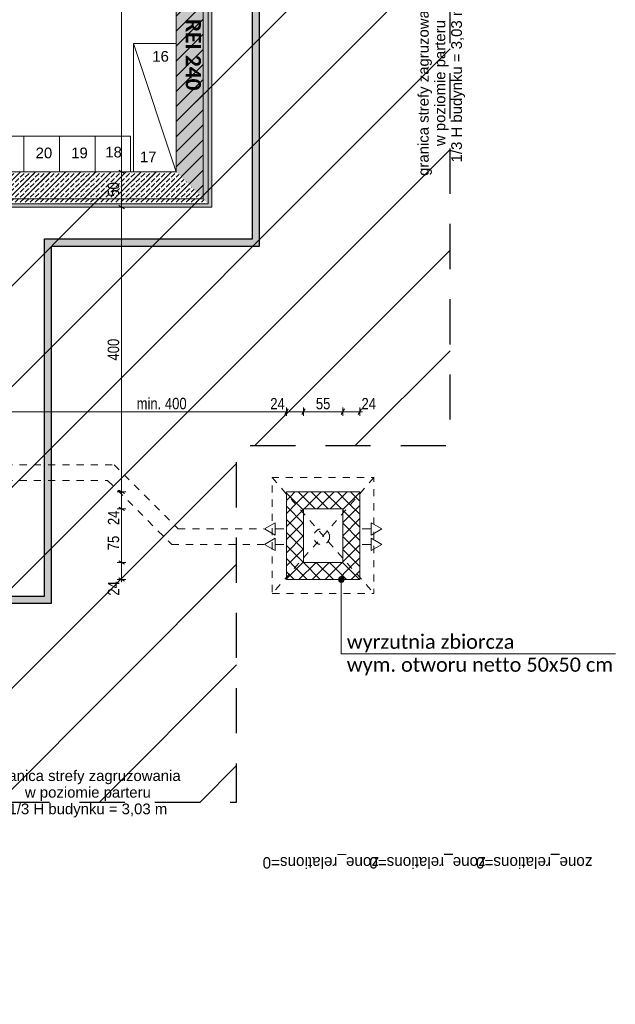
# Model space of a CAD drawing. Header units: centimetres. Extents: x 18292 to 3593338517, y 11794 to 62103.
# Tile 99 of 147: x 1796685501 to 1796686338, y 53475 to 54859. Entities that reach past the tile are written whole.
import ezdxf
from ezdxf.enums import TextEntityAlignment as Align

# ---------------------------------------------------------------- set-up
doc = ezdxf.new("R2010")
doc.units = ezdxf.units.CM
doc.header["$MEASUREMENT"] = 0
doc.linetypes.add('Dashed-002', pattern=[20, 10, -10])
doc.linetypes.add('Long Dashed', pattern=[105.83333, 63.499999, -42.333331])
for name, color, linetype in [('410-Fundamenty', 7, 'Continuous'), ('499-Wymiary i opisy', 7, 'Continuous'), ('__PROJEKTOWANE', 7, 'Continuous'), ('__PROJEKTOWANE_CZERPNIE', 7, 'Continuous'), ('__PROJEKTOWANE_WYPOSAŻENIE', 7, 'Continuous'), ('MF_KRESKOWANIE', 7, 'Continuous'), ('MF_SCIANY_KONSTR', 7, 'Continuous')]:
    doc.layers.add(name, color=color, linetype=linetype)
doc.styles.add('GENERATED_STYLE_1', font='txt')
doc.styles.add('GENERATED_STYLE_2', font='txt')
doc.styles.add('GENERATED_STYLE_4', font='txt')
doc.styles.add('GENERATED_STYLE_7', font='txt')
doc.styles.add('GENERATED_STYLE_8', font='txt')
doc.dimstyles.new('GENERATED_STYLE__1', dxfattribs={"dimtxt": 16, "dimasz": 6.08, "dimexe": 0.18, "dimexo": 0.0625, "dimgap": 0.09, "dimtad": 1, "dimtih": 1, "dimtoh": 1, "dimdec": 0, "dimzin": 0, "dimdsep": 46, "dimtxsty": 'GENERATED_STYLE_4', "dimblk": 'ARROWHEAD_2', "dimblk1": 'ARROWHEAD_2', "dimblk2": 'ARROWHEAD_2', "dimcen": 0.09, "dimse1": 1, "dimse2": 1, "dimclrd": 7, "dimclre": 7, "dimclrt": 7, "dimadec": 0, "dimazin": 0, "dimtfac": 1, "dimtdec": 4, "dimtmove": 0, "dimatfit": 3, "dimfxl": 0, "dimtolj": 1, "dimtzin": 0, "dimarcsym": 0})
doc.dimstyles.new('GENERATED_STYLE__2', dxfattribs={"dimtxt": 16, "dimasz": 6.08, "dimexe": 0.18, "dimexo": 0.0625, "dimgap": 0.09, "dimtad": 1, "dimtih": 1, "dimtoh": 1, "dimdec": 0, "dimzin": 0, "dimdsep": 46, "dimtxsty": 'GENERATED_STYLE_4', "dimblk": 'ARROWHEAD_2', "dimblk1": 'ARROWHEAD_2', "dimblk2": 'ARROWHEAD_2', "dimcen": 0.09, "dimse1": 1, "dimse2": 1, "dimclrd": 7, "dimclre": 7, "dimclrt": 7, "dimadec": 0, "dimazin": 0, "dimtfac": 1, "dimtdec": 4, "dimtmove": 2, "dimatfit": 3, "dimfxl": 0, "dimtolj": 1, "dimtzin": 0, "dimarcsym": 0})
doc.dimstyles.new('GENERATED_STYLE__4', dxfattribs={"dimtxt": 16, "dimasz": 6.08, "dimexe": 0.18, "dimexo": 0.0625, "dimgap": 0.09, "dimtad": 1, "dimdec": 0, "dimzin": 0, "dimdsep": 46, "dimtxsty": 'GENERATED_STYLE_4', "dimblk": 'ARROWHEAD_2', "dimblk1": 'ARROWHEAD_2', "dimblk2": 'ARROWHEAD_2', "dimcen": 0.09, "dimse1": 1, "dimse2": 1, "dimclrd": 7, "dimclre": 7, "dimclrt": 7, "dimadec": 0, "dimazin": 0, "dimtfac": 1, "dimtdec": 4, "dimtmove": 0, "dimatfit": 3, "dimfxl": 0, "dimtolj": 1, "dimtzin": 0, "dimarcsym": 0})
pattern_1 = [(45, (1801523908.342, 3898003.605), (-9.192387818, 9.192387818), []), (135, (1801523908.342, 3898003.605), (9.192387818, 9.192387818), [])]
pattern_2 = [(90, (1801523908.3422, 3898003.6053), (-3.4641016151, 0), [2, -4]), (90, (1801523906.6102, 3898006.6053), (-3.4641016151, 0), [2, -4]), (150, (1801523908.3422, 3898005.6053), (1.7320508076, 3), [2, -4]), (150, (1801523904.878, 3898005.6053), (1.7320508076, 3), [2, -4]), (210, (1801523908.3422, 3898003.6053), (-1.7320508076, 3), [2, -4]), (210, (1801523904.878, 3898003.6053), (-1.7320508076, 3), [2, -4])]
pattern_3 = [(45, (1801523908.342, 3898003.605), (-7.071067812, 7.071067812), [7.5, -2.5]), (45, (1801523908.342, 3898010.676), (-7.071067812, 7.071067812), [7.5, -2.5])]

# ---------------------------------------------------------------- blocks, each defined once
blk = doc.blocks.new('D Marker 11')
at = {"layer": '410-Fundamenty', "color": 5, "lineweight": 13, "style": 'GENERATED_STYLE_1'}
blk.add_attdef('DUMMY_141', text='', height=16, rotation=180, dxfattribs=at).set_placement((0, -3047.647), align=Align.BOTTOM_LEFT)
blk = doc.blocks.new('*D769', base_point=(1801523908.3, 3898003.6))
at = {"layer": '499-Wymiary i opisy', "color": 7, "linetype": 'Continuous', "lineweight": 13}
for p, q in [((1796685473.4, 54312.2), (1796685468.7, 54304.2)), ((1796685471.1, 54302.2), (1796685471.1, 54314.2)), ((1796685878.4, 54312.2), (1796685873.7, 54304.2)), ((1796685876.1, 54302.2), (1796685876.1, 54314.2)), ((1796685471.1, 54308.2), (1796685876.1, 54308.2))]:
    blk.add_line(p, q, dxfattribs=at)
at = {"layer": '499-Wymiary i opisy', "color": 7, "lineweight": 13, "char_height": 16, "attachment_point": 7, "style": 'GENERATED_STYLE_4'}
for s, insert in [('\\A1;{\\pql;\\fArial Narrow|b0|i0|c238|p34;min. 400}', (1796685665.5, 54311.4)), ('\\A1;{\\pql;\\fArial Narrow|b0|i0|c238|p34;24}', (1796685853.3, 54311.4))]:
    blk.add_mtext(s, dxfattribs=dict(at, insert=insert))
blk = doc.blocks.new('ARROWHEAD_2')
at = {"color": 0, "linetype": 'Continuous', "lineweight": 0}
for p, q in [((0, 0), (-1, 0)), ((-0.38, -0.66), (0.38, 0.66))]:
    blk.add_line(p, q, dxfattribs=at)
blk = doc.blocks.new('*D770', base_point=(1801523908.3, 3898003.6))
at = {"layer": '499-Wymiary i opisy', "color": 7, "linetype": 'Continuous', "lineweight": 13}
for p, q in [((1796685878.4, 54312.2), (1796685873.7, 54304.2)), ((1796685876.1, 54302.2), (1796685876.1, 54314.2)), ((1796685902.4, 54312.2), (1796685897.7, 54304.2)), ((1796685900.1, 54302.2), (1796685900.1, 54314.2)), ((1796685876.1, 54308.2), (1796685900.1, 54308.2))]:
    blk.add_line(p, q, dxfattribs=at)
blk = doc.blocks.new('*D771', base_point=(1801523908.3, 3898003.6))
at = {"layer": '499-Wymiary i opisy', "color": 7, "linetype": 'Continuous', "lineweight": 13}
for p, q in [((1796685902.4, 54312.2), (1796685897.7, 54304.2)), ((1796685900.1, 54302.2), (1796685900.1, 54314.2)), ((1796685957.5, 54312.2), (1796685952.8, 54304.2)), ((1796685955.1, 54302.2), (1796685955.1, 54314.2)), ((1796685900.1, 54308.2), (1796685955.1, 54308.2))]:
    blk.add_line(p, q, dxfattribs=at)
at = {"layer": '499-Wymiary i opisy', "color": 7, "lineweight": 13, "insert": (1796685917.4, 54311.4), "char_height": 16, "attachment_point": 7, "style": 'GENERATED_STYLE_4'}
blk.add_mtext('\\A1;{\\pql;\\fArial Narrow|b0|i0|c238|p34;55}', dxfattribs=at)
blk = doc.blocks.new('*D772', base_point=(1801523908.3, 3898003.6))
at = {"layer": '499-Wymiary i opisy', "color": 7, "linetype": 'Continuous', "lineweight": 13}
for p, q in [((1796685957.5, 54312.2), (1796685952.8, 54304.2)), ((1796685955.1, 54302.2), (1796685955.1, 54314.2)), ((1796685976.8, 54304.2), (1796685981.5, 54312.2)), ((1796685979.1, 54302.2), (1796685979.1, 54314.2)), ((1796685955.1, 54308.2), (1796685979.1, 54308.2)), ((1796685979.1, 54308.2), (1796685983.1, 54308.2))]:
    blk.add_line(p, q, dxfattribs=at)
at = {"layer": '499-Wymiary i opisy', "color": 7, "lineweight": 13, "insert": (1796685981.5, 54311.4), "char_height": 16, "attachment_point": 7, "style": 'GENERATED_STYLE_4'}
blk.add_mtext('\\A1;{\\pql;\\fArial Narrow|b0|i0|c238|p34;24}', dxfattribs=at)
blk = doc.blocks.new('*D773', base_point=(1801523908.3, 3898003.6))
at = {"layer": '499-Wymiary i opisy', "color": 7, "linetype": 'Continuous', "lineweight": 13}
for p, q in [((1796685650.3, 54096.4), (1796685638.3, 54096.4)), ((1796685640.3, 54098.7), (1796685648.3, 54094)), ((1796685644.3, 54072.4), (1796685644.3, 54096.4)), ((1796685650.3, 54072.4), (1796685638.3, 54072.4)), ((1796685640.3, 54074.7), (1796685648.3, 54070)), ((1796685644.3, 54068.4), (1796685644.3, 54072.4))]:
    blk.add_line(p, q, dxfattribs=at)
at = {"layer": '499-Wymiary i opisy', "color": 7, "lineweight": 13, "insert": (1796685641.1, 54049.6), "char_height": 16, "attachment_point": 7, "rotation": 90, "style": 'GENERATED_STYLE_4'}
blk.add_mtext('\\A1;{\\pql;\\fArial Narrow|b0|i0|c238|p34;24}', dxfattribs=at)
blk = doc.blocks.new('*D774', base_point=(1801523908.3, 3898003.6))
at = {"layer": '499-Wymiary i opisy', "color": 7, "linetype": 'Continuous', "lineweight": 13}
for p, q in [((1796685640.3, 54173.8), (1796685648.3, 54169.2)), ((1796685650.3, 54171.5), (1796685638.3, 54171.5)), ((1796685644.3, 54096.4), (1796685644.3, 54171.5)), ((1796685650.3, 54096.4), (1796685638.3, 54096.4)), ((1796685640.3, 54098.7), (1796685648.3, 54094))]:
    blk.add_line(p, q, dxfattribs=at)
at = {"layer": '499-Wymiary i opisy', "color": 7, "lineweight": 13, "char_height": 16, "attachment_point": 7, "rotation": 90, "style": 'GENERATED_STYLE_4'}
for s, insert in [('\\A1;{\\pql;\\fArial Narrow|b0|i0|c238|p34;24}', (1796685641.1, 54148.7)), ('\\A1;{\\pql;\\fArial Narrow|b0|i0|c238|p34;75}', (1796685641.1, 54113.4))]:
    blk.add_mtext(s, dxfattribs=dict(at, insert=insert))
blk = doc.blocks.new('*D775', base_point=(1801523908.3, 3898003.6))
at = {"layer": '499-Wymiary i opisy', "color": 7, "linetype": 'Continuous', "lineweight": 13}
for p, q in [((1796685650.3, 54195.5), (1796685638.3, 54195.5)), ((1796685640.3, 54197.8), (1796685648.3, 54193.2)), ((1796685644.3, 54171.5), (1796685644.3, 54195.5)), ((1796685640.3, 54173.8), (1796685648.3, 54169.2)), ((1796685650.3, 54171.5), (1796685638.3, 54171.5))]:
    blk.add_line(p, q, dxfattribs=at)
blk = doc.blocks.new('*D776', base_point=(1801523908.3, 3898003.6))
at = {"layer": '499-Wymiary i opisy', "color": 7, "linetype": 'Continuous', "lineweight": 13}
for p, q in [((1796685650.3, 54595.5), (1796685638.3, 54595.5)), ((1796685640.3, 54597.8), (1796685648.3, 54593.2)), ((1796685644.3, 54195.5), (1796685644.3, 54595.5)), ((1796685650.3, 54195.5), (1796685638.3, 54195.5)), ((1796685640.3, 54197.8), (1796685648.3, 54193.2))]:
    blk.add_line(p, q, dxfattribs=at)
at = {"layer": '499-Wymiary i opisy', "color": 7, "lineweight": 13, "insert": (1796685641.1, 54380.1), "char_height": 16, "attachment_point": 7, "rotation": 90, "style": 'GENERATED_STYLE_4'}
blk.add_mtext('\\A1;{\\pql;\\fArial Narrow|b0|i0|c238|p34;400}', dxfattribs=at)
blk = doc.blocks.new('*D777', base_point=(1801523908.3, 3898003.6))
at = {"layer": '499-Wymiary i opisy', "color": 7, "linetype": 'Continuous', "lineweight": 13}
for p, q in [((1796685650.3, 54645.5), (1796685638.3, 54645.5)), ((1796685640.3, 54647.8), (1796685648.3, 54643.2)), ((1796685644.3, 54595.5), (1796685644.3, 54645.5)), ((1796685650.3, 54595.5), (1796685638.3, 54595.5)), ((1796685640.3, 54597.8), (1796685648.3, 54593.2))]:
    blk.add_line(p, q, dxfattribs=at)
at = {"layer": '499-Wymiary i opisy', "color": 7, "lineweight": 13, "insert": (1796685641.1, 54610.3), "char_height": 16, "attachment_point": 7, "rotation": 90, "style": 'GENERATED_STYLE_4'}
blk.add_mtext('\\A1;{\\pql;\\fArial Narrow|b0|i0|c238|p34;50}', dxfattribs=at)
blk = doc.blocks.new('*D778', base_point=(1801523908.3, 3898003.6))
at = {"layer": '499-Wymiary i opisy', "color": 7, "linetype": 'Continuous', "lineweight": 13}
for p, q in [((1796685650.3, 55192.5), (1796685638.3, 55192.5)), ((1796685640.3, 55194.8), (1796685648.3, 55190.2)), ((1796685644.3, 54645.5), (1796685644.3, 55192.5)), ((1796685650.3, 54645.5), (1796685638.3, 54645.5)), ((1796685640.3, 54647.8), (1796685648.3, 54643.2))]:
    blk.add_line(p, q, dxfattribs=at)
at = {"layer": '499-Wymiary i opisy', "color": 7, "lineweight": 13, "insert": (1796685641.1, 54903.6), "char_height": 16, "attachment_point": 7, "rotation": 90, "style": 'GENERATED_STYLE_4'}
blk.add_mtext('\\A1;{\\pql;\\fArial Narrow|b0|i0|c238|p34;547}', dxfattribs=at)

msp = doc.modelspace()

# ---------------------------------------------------------------- hatches: boundary and pattern name
at = {"layer": '410-Fundamenty', "linetype": 'Continuous', "lineweight": 0, "true_color": 0x000000}
h = msp.add_hatch(dxfattribs=at)
h.set_pattern_fill('beton_000c', color=18, style=0, pattern_type=2)
h.set_pattern_definition(pattern_3)
h.paths.add_polyline_path([(1796685766.1, 54600.5), (1796685766.1, 55821.5), (1796685751.1, 55806.5), (1796685751.1, 54615.5)])
h = msp.add_hatch(dxfattribs=at)
h.set_pattern_fill('Styropian_000c', color=18, style=0, pattern_type=2)
h.set_pattern_definition(pattern_2)
h.paths.add_polyline_path([(1796685771.1, 54595.5), (1796685771.1, 55826.5), (1796685766.1, 55821.5), (1796685766.1, 54600.5)])
h = msp.add_hatch(dxfattribs=at)
h.set_pattern_fill('beton_000c', color=18, style=0, pattern_type=2)
h.set_pattern_definition(pattern_3)
h.paths.add_polyline_path([(1796685751.1, 54615.5), (1796685751.1, 55806.5), (1796685746.1, 55801.5), (1796685746.1, 54620.5)])
h = msp.add_hatch(dxfattribs=at)
h.set_pattern_fill('beton_000c', color=18, style=0, pattern_type=2)
h.set_pattern_definition(pattern_3)
h.paths.add_polyline_path([(1796685746.1, 54620.5), (1796685746.1, 55801.5), (1796685721.1, 55776.5), (1796685721.1, 54645.5)])
h = msp.add_hatch(dxfattribs=at)
h.set_pattern_fill('beton_000c', color=18, style=0, pattern_type=2)
h.set_pattern_definition(pattern_3)
h.paths.add_polyline_path([(1796685446.1, 54620.5), (1796685746.1, 54620.5), (1796685721.1, 54645.5), (1796685421.1, 54645.5)])
h = msp.add_hatch(dxfattribs=at)
h.set_pattern_fill('beton_000c', color=18, style=0, pattern_type=2)
h.set_pattern_definition(pattern_3)
h.paths.add_polyline_path([(1796685451.1, 54615.5), (1796685751.1, 54615.5), (1796685746.1, 54620.5), (1796685446.1, 54620.5)])
h = msp.add_hatch(dxfattribs=at)
h.set_pattern_fill('beton_000c', color=18, style=0, pattern_type=2)
h.set_pattern_definition(pattern_3)
h.paths.add_polyline_path([(1796685466.1, 54600.5), (1796685766.1, 54600.5), (1796685751.1, 54615.5), (1796685451.1, 54615.5)])
h = msp.add_hatch(dxfattribs=at)
h.set_pattern_fill('Styropian_000c', color=18, style=0, pattern_type=2)
h.set_pattern_definition(pattern_2)
h.paths.add_polyline_path([(1796685471.1, 54595.5), (1796685771.1, 54595.5), (1796685766.1, 54600.5), (1796685466.1, 54600.5)])
at = {"layer": '__PROJEKTOWANE', "linetype": 'Continuous', "lineweight": 13}
h = msp.add_hatch(dxfattribs=at)
h.set_pattern_fill('Bloczki_ceramiczne_kopia_DF', color=150, style=0, pattern_type=2)
h.set_pattern_definition([(45, (1801523908.34, 3898003.61), (-70.7106781, 70.7106781), [])])
h.paths.add_polyline_path([(1796685449.1, 54617.5), (1796685749.1, 54617.5), (1796685749.1, 55810.5), (1796685468.1, 55810.5), (1796685468.1, 56706.5), (1796685828.2, 56706.5), (1796685826.2, 56167.5), (1796686106.1, 56167.5), (1796686106.1, 54260.5), (1796685806.1, 54260.5), (1796685806.1, 53759.5), (1796683867.1, 53759.5), (1796683867.1, 54560.5), (1796683568.1, 54560.5), (1796683567.1, 55446.7), (1796681848.2, 55446.6), (1796681848.2, 55792.5), (1796683924.1, 55792.5), (1796683924.1, 54917.5), (1796684224.1, 54917.5), (1796684224.1, 54116.5), (1796685449.1, 54116.5)])
at = {"layer": '__PROJEKTOWANE', "linetype": 'Continuous', "lineweight": 25}
h = msp.add_hatch(color=230, dxfattribs=at)
h.paths.add_polyline_path([(1796683649, 56613.9), (1796683649, 54825.6), (1796684125.6, 54825.6), (1796684125.6, 54038.8), (1796684556.5, 54038.8), (1796684556.5, 53475.2), (1796685205.9, 53475.2), (1796685205.9, 54038.8), (1796685546, 54038.8), (1796685546, 54541), (1796685838.2, 54541), (1796685838.2, 55897.1), (1796684573.3, 55897.1), (1796684573.3, 56613.9)])
h.paths.add_polyline_path([(1796684566.5, 53485.2), (1796684566.5, 54048.8), (1796684135.6, 54048.8), (1796684135.6, 54835.6), (1796683659, 54835.6), (1796683659, 56603.9), (1796684563.3, 56603.9), (1796684563.3, 55887.1), (1796685828.2, 55887.1), (1796685828.2, 54551), (1796685536, 54551), (1796685536, 54048.8), (1796685195.9, 54048.8), (1796685195.9, 53485.2)], flags=0)
at = {"layer": '__PROJEKTOWANE', "linetype": 'Continuous', "lineweight": 13}
msp.add_hatch(color=150, dxfattribs=at).paths.add_polyline_path([(1796685949.2, 54072.4), (1796685949.5, 54070.8), (1796685950.4, 54069.5), (1796685951.7, 54068.7), (1796685953.2, 54068.4), (1796685954.8, 54068.7), (1796685956.1, 54069.5), (1796685956.9, 54070.8), (1796685957.2, 54072.4), (1796685956.9, 54073.9), (1796685956.1, 54075.2), (1796685954.8, 54076.1), (1796685953.2, 54076.4), (1796685951.7, 54076.1), (1796685950.4, 54075.2), (1796685949.5, 54073.9)])
at = {"layer": '__PROJEKTOWANE_CZERPNIE', "linetype": 'Continuous', "lineweight": 0, "true_color": 0x000000}
h = msp.add_hatch(dxfattribs=at)
h.set_pattern_fill('Concrete_Block_000c', color=18, style=0, pattern_type=2)
h.set_pattern_definition(pattern_1)
h.paths.add_polyline_path([(1796685900.1, 54171.5), (1796685955.1, 54171.5), (1796685979.1, 54195.5), (1796685876.1, 54195.5)])
h = msp.add_hatch(dxfattribs=at)
h.set_pattern_fill('Concrete_Block_000c', color=18, style=0, pattern_type=2)
h.set_pattern_definition(pattern_1)
h.paths.add_polyline_path([(1796685876.1, 54195.5), (1796685876.1, 54072.4), (1796685900.1, 54096.4), (1796685900.1, 54171.5)])
h = msp.add_hatch(dxfattribs=at)
h.set_pattern_fill('Concrete_Block_000c', color=18, style=0, pattern_type=2)
h.set_pattern_definition(pattern_1)
h.paths.add_polyline_path([(1796685955.1, 54171.5), (1796685955.1, 54096.4), (1796685979.1, 54072.4), (1796685979.1, 54195.5)])
h = msp.add_hatch(dxfattribs=at)
h.set_pattern_fill('Concrete_Block_000c', color=18, style=0, pattern_type=2)
h.set_pattern_definition(pattern_1)
h.paths.add_polyline_path([(1796685955.1, 54096.4), (1796685900.1, 54096.4), (1796685876.1, 54072.4), (1796685979.1, 54072.4)])
at = {"layer": 'MF_KRESKOWANIE', "linetype": 'Continuous', "lineweight": 13}
h = msp.add_hatch(dxfattribs=at)
h.set_pattern_fill('bloczki_ceramiczne_000c', color=250, style=0, pattern_type=2)
h.set_pattern_definition([(45, (1801523908.342, 3898003.605), (-10.606601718, 10.606601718), [])])
h.paths.add_polyline_path([(1796683914.1, 54907.5), (1796684214.1, 54907.5), (1796684214.1, 54896.5), (1796684214.1, 54735.5), (1796684214.1, 54106.5), (1796684282.1, 54106.5), (1796684590.1, 54106.5), (1796684590.1, 53966.5), (1796684632.1, 53966.5), (1796684913.7, 53966.5), (1796684913.7, 53894.5), (1796684913.7, 53558.5), (1796685083.7, 53558.5), (1796685083.7, 53894.5), (1796685083.7, 53966.5), (1796685083.7, 54106.5), (1796685459.1, 54106.5), (1796685459.1, 54607.5), (1796685759.1, 54607.5), (1796685759.1, 54660.5), (1796685759.1, 55820.5), (1796685440.1, 55820.5), (1796684664.1, 55820.5), (1796684664.1, 55776.5), (1796684735.1, 55776.5), (1796684735.1, 55556.5), (1796684668.1, 55556.5), (1796684658.1, 55556.5), (1796684658.1, 55514.5), (1796684878.1, 55514.5), (1796684878.1, 55556.5), (1796684777.1, 55556.5), (1796684777.1, 55776.5), (1796685115.1, 55776.5), (1796685115.1, 55556.5), (1796684958.1, 55556.5), (1796684958.1, 55514.5), (1796685157.1, 55514.5), (1796685157.1, 55776.5), (1796685421.1, 55776.5), (1796685721.1, 55776.5), (1796685721.1, 55234.5), (1796685421.1, 55234.5), (1796685157.1, 55234.5), (1796685157.1, 55434.5), (1796685115.1, 55434.5), (1796685115.1, 55393.5), (1796685115.1, 55026.5), (1796685157.1, 55026.5), (1796685157.1, 55192.5), (1796685721.1, 55192.5), (1796685721.1, 54645.5), (1796685457.1, 54645.5), (1796685457.1, 54735.5), (1796685457.1, 54747.5), (1796685157.1, 54747.5), (1796685157.1, 54934.5), (1796685115.1, 54934.5), (1796685115.1, 54747.5), (1796685115.1, 54705.5), (1796685421.1, 54705.5), (1796685421.1, 54144.5), (1796685019.1, 54144.5), (1796685019.1, 54705.5), (1796685023.1, 54705.5), (1796685023.1, 54747.5), (1796684925.1, 54747.5), (1796684925.1, 54705.5), (1796684977.1, 54705.5), (1796684977.1, 54290.5), (1796684952.1, 54290.5), (1796684967.1, 54248.5), (1796684977.1, 54248.5), (1796684977.1, 54144.5), (1796684797.1, 54144.5), (1796684797.1, 54147.5), (1796684755.1, 54147.5), (1796684755.1, 54144.5), (1796684742.1, 54144.5), (1796684742.1, 54106.5), (1796685045.7, 54106.5), (1796685045.7, 54008.5), (1796685045.7, 53894.5), (1796685045.4, 53894.5), (1796685045.4, 53600.5), (1796684955.7, 53600.5), (1796684955.7, 53894.5), (1796684955.7, 53983.5), (1796684930.7, 54008.5), (1796684632.1, 54008.5), (1796684632.1, 54106.5), (1796684682.1, 54106.5), (1796684682.1, 54144.5), (1796684632.1, 54144.5), (1796684632.1, 54159.5), (1796684590.1, 54159.5), (1796684590.1, 54144.5), (1796684252.1, 54144.5), (1796684252.1, 54705.5), (1796684392.1, 54705.5), (1796684392.1, 54747.5), (1796684252.1, 54747.5), (1796684252.1, 54907.5), (1796684516.1, 54907.5), (1796684516.1, 54871.5), (1796684558.1, 54871.5), (1796684558.1, 55099.5), (1796684516.1, 55099.5), (1796684516.1, 54945.5), (1796684262.1, 54945.5), (1796683952.1, 54945.5), (1796683952.1, 55790.1), (1796684414.6, 55790.4), (1796684414.7, 55820.5), (1796683952.1, 55820.5), (1796683928.1, 55782.5), (1796683914.1, 55782.5), (1796683914.1, 54945.5)])

# ---------------------------------------------------------------- linework, layer by layer
at = {"layer": '410-Fundamenty', "color": 7, "linetype": 'Continuous', "lineweight": 13}
for p, q in [((1796685766.1, 54600.5), (1796685766.1, 55821.5)), ((1796685466.1, 54600.5), (1796685766.1, 54600.5))]:
    msp.add_line(p, q, dxfattribs=at)
at = {"layer": '410-Fundamenty', "color": 7, "linetype": 'Continuous', "lineweight": 13, "flags": 128}
for points in [[(1796685771.1, 54595.5), (1796685771.1, 55826.5)], [(1796685721.1, 55776.5), (1796685721.1, 54645.5)], [(1796685721.1, 54645.5), (1796685421.1, 54645.5)], [(1796685471.1, 54595.5), (1796685771.1, 54595.5)]]:
    msp.add_lwpolyline(points, dxfattribs=at)
at = {"layer": '__PROJEKTOWANE', "color": 7, "linetype": 'Continuous', "lineweight": 13}
for p, q in [((1796685845.2, 54143.3), (1796685860, 54151.8)), ((1796685860, 54151.8), (1796685860, 54134.8)), ((1796686010, 54143.3), (1796685995.2, 54151.8)), ((1796685995.2, 54134.8), (1796685995.2, 54151.8)), ((1796685845.2, 54143.3), (1796685860, 54134.8)), ((1796685845.2, 54121.7), (1796685860, 54130.2)), ((1796685872.6, 54143.3), (1796685860, 54143.3)), ((1796685860, 54130.2), (1796685860, 54113.2)), ((1796685982.6, 54143.3), (1796685995.2, 54143.3)), ((1796686010, 54143.3), (1796685995.2, 54134.8)), ((1796686010, 54121.7), (1796685995.2, 54130.2)), ((1796685995.2, 54113.2), (1796685995.2, 54130.2)), ((1796685845.2, 54121.7), (1796685860, 54113.2)), ((1796685872.6, 54121.7), (1796685860, 54121.7)), ((1796685982.6, 54121.7), (1796685995.2, 54121.7)), ((1796686010, 54121.7), (1796685995.2, 54113.2))]:
    msp.add_line(p, q, dxfattribs=at)
at = {"layer": '__PROJEKTOWANE', "color": 150, "linetype": 'Continuous', "lineweight": 13}
for p, q in [((1796685953.2, 53967.7), (1796685953.2, 54068.4)), ((1796686338.3, 53967.7), (1796685953.2, 53967.7))]:
    msp.add_line(p, q, dxfattribs=at)
at = {"layer": '__PROJEKTOWANE', "color": 7, "linetype": 'Long Dashed', "lineweight": 25, "flags": 128}
msp.add_lwpolyline([(1796683565.1, 55446.6), (1796683568.2, 54560.5), (1796683867.1, 54560.5), (1796683867.1, 53759.5), (1796685806.1, 53759.5), (1796685806.1, 54260.5), (1796686106.1, 54260.5), (1796686106.1, 56167.5), (1796685826.2, 56167.5), (1796685828.1, 56678.3)], dxfattribs=at)
at = {"layer": '__PROJEKTOWANE', "color": 230, "linetype": 'Continuous', "lineweight": 25, "flags": 128}
for points in [[(1796684556.5, 53475.2), (1796685205.9, 53475.2), (1796685205.9, 54038.8), (1796685546, 54038.8), (1796685546, 54541), (1796685838.2, 54541), (1796685838.2, 55897.1), (1796684573.3, 55897.1), (1796684573.3, 56613.9), (1796683649.1, 56613.9), (1796683649.1, 54825.6), (1796684125.6, 54825.6), (1796684125.6, 54038.8), (1796684556.5, 54038.8)], [(1796684566.5, 53485.2), (1796685195.9, 53485.2), (1796685195.9, 54048.8), (1796685536, 54048.8), (1796685536, 54551), (1796685828.2, 54551), (1796685828.2, 55887.1), (1796684563.3, 55887.1), (1796684563.3, 56603.9), (1796683659, 56603.9), (1796683659, 54835.6), (1796684135.6, 54835.6), (1796684135.6, 54048.8), (1796684566.5, 54048.8)]]:
    msp.add_lwpolyline(points, close=True, dxfattribs=at)
at = {"layer": '__PROJEKTOWANE', "color": 150, "linetype": 'Continuous', "lineweight": 13}
msp.add_circle((1796685953.2, 54072.4), 4, dxfattribs=at)
at = {"layer": '__PROJEKTOWANE_CZERPNIE', "color": 150, "linetype": 'Continuous', "lineweight": 13, "flags": 128}
for points in [[(1796685979.1, 54195.5), (1796685876.1, 54195.5)], [(1796685876.1, 54195.5), (1796685876.1, 54072.4)], [(1796685979.1, 54072.4), (1796685979.1, 54195.5)], [(1796685900.1, 54171.5), (1796685955.1, 54171.5)], [(1796685900.1, 54096.4), (1796685900.1, 54171.5)], [(1796685955.1, 54171.5), (1796685955.1, 54096.4)], [(1796685955.1, 54096.4), (1796685900.1, 54096.4)], [(1796685876.1, 54072.4), (1796685979.1, 54072.4)]]:
    msp.add_lwpolyline(points, dxfattribs=at)
at = {"layer": '__PROJEKTOWANE_WYPOSAŻENIE', "color": 7, "linetype": 'Continuous', "lineweight": 13}
msp.add_line((1796685721.1, 54645.5), (1796685661.1, 54825.5), dxfattribs=at)
at = {"layer": '__PROJEKTOWANE_WYPOSAŻENIE', "color": 7, "linetype": 'Dashed-002', "lineweight": 13}
for p, q in [((1796685856.1, 54215.5), (1796685999.1, 54052.4)), ((1796685999.1, 54215.5), (1796685856.1, 54052.4))]:
    msp.add_line(p, q, dxfattribs=at)
at = {"layer": '__PROJEKTOWANE_WYPOSAŻENIE', "color": 7, "linetype": 'Continuous', "lineweight": 13, "flags": 128}
for points in [[(1796685661.1, 54645.5), (1796685721.1, 54645.5), (1796685721.1, 54825.5), (1796685661.1, 54825.5)], [(1796685507.1, 54695.5), (1796685507.1, 54645.5), (1796685457.1, 54645.5), (1796685457.1, 54695.5)], [(1796685557.1, 54695.5), (1796685557.1, 54645.5), (1796685507.1, 54645.5), (1796685507.1, 54695.5)], [(1796685607.1, 54695.5), (1796685607.1, 54645.5), (1796685557.1, 54645.5), (1796685557.1, 54695.5)], [(1796685657.1, 54695.5), (1796685657.1, 54645.5), (1796685607.1, 54645.5), (1796685607.1, 54695.5)]]:
    msp.add_lwpolyline(points, close=True, dxfattribs=at)
at = {"layer": '__PROJEKTOWANE_WYPOSAŻENIE', "color": 7, "linetype": 'Dashed-002', "lineweight": 13, "flags": 128}
for points in [[(1796685421.1, 54233.5), (1796685633.9, 54233.5)], [(1796685633.9, 54233.5), (1796685723.9, 54143.5)], [(1796685421.1, 54211.6), (1796685624.8, 54211.6)], [(1796685624.8, 54211.6), (1796685714.8, 54121.6)], [(1796685723.9, 54143.5), (1796685844.1, 54143.5)], [(1796685714.8, 54121.6), (1796685844.1, 54121.6)]]:
    msp.add_lwpolyline(points, dxfattribs=at)
msp.add_lwpolyline([(1796685856.1, 54052.4), (1796685999.1, 54052.4), (1796685999.1, 54215.5), (1796685856.1, 54215.5)], close=True, dxfattribs=at)
at = {"layer": '__PROJEKTOWANE_WYPOSAŻENIE', "color": 7, "linetype": 'Dashed-002', "lineweight": 13}
msp.add_circle((1796685925.6, 54132.4), 11.1, dxfattribs=at)
at = {"layer": 'MF_SCIANY_KONSTR', "color": 7, "linetype": 'Continuous', "lineweight": 13}
for p, q in [((1796685759.1, 54660.5), (1796685759.1, 55820.5)), ((1796685721.1, 54645.5), (1796685721.1, 55192.5)), ((1796685759.1, 54607.5), (1796685759.1, 54660.5)), ((1796685457.1, 54645.5), (1796685721.1, 54645.5)), ((1796685459.1, 54607.5), (1796685759.1, 54607.5))]:
    msp.add_line(p, q, dxfattribs=at)

# ---------------------------------------------------------------- block references
at = {"layer": '410-Fundamenty', "color": 7, "lineweight": 13}
ref = msp.add_blockref('D Marker 11', (1796686006.1, 56734.5), dxfattribs=at)
ref.add_attrib('DUMMY_141', 'zone_relations=0', dxfattribs={"color": 7, "lineweight": 13, "height": 16, "rotation": 180, "style": 'GENERATED_STYLE_1'}).set_placement((1796686006.1, 53686.8), align=Align.BOTTOM_LEFT)
at = {"layer": '410-Fundamenty', "color": 5, "lineweight": 13}
for p in [(1796686156.1, 56734.5), (1796686306.1, 56734.5)]:
    msp.add_blockref('D Marker 11', p, dxfattribs=at).add_auto_attribs({'DUMMY_141': 'zone_relations=0'})

# ---------------------------------------------------------------- texts
at = {"layer": '__PROJEKTOWANE', "color": 1, "linetype": 'Continuous', "lineweight": 13, "insert": (1796685734.4, 54860.2), "char_height": 21.262, "attachment_point": 7, "rotation": 270, "style": 'GENERATED_STYLE_8'}
msp.add_mtext('\\A1;{\\pql;\\fCalibri Light|b1|i0|c238|p34;REI 240}', dxfattribs=at)
at = {"layer": '__PROJEKTOWANE', "color": 150, "linetype": 'Continuous', "lineweight": 13, "insert": (1796685960.9, 53937.6), "char_height": 20, "attachment_point": 7, "line_spacing_factor": 0.967313, "style": 'GENERATED_STYLE_7'}
msp.add_mtext('\\A1;{\\pql;\\fCalibri Light|b0|i0|c238|p34;wyrzutnia zbiorcza  \\P\\pql;\\fCalibri Light|b0|i0|c238|p34;wym. otworu netto 50x50 cm}', dxfattribs=at)
at = {"layer": '__PROJEKTOWANE_WYPOSAŻENIE', "color": 150, "linetype": 'Continuous', "lineweight": 13, "insert": (1796686061, 54770.1), "char_height": 15, "attachment_point": 2, "rotation": 90, "line_spacing_factor": 0.93223, "style": 'GENERATED_STYLE_2'}
msp.add_mtext('\\A1;{\\pqc;\\fArial|b0|i0|c238|p38;granica strefy zagruzowania \\P\\pqc;\\fArial|b0|i0|c238|p38;w poziomie parteru\\P\\pqc;\\fArial|b0|i0|c238|p38;1/3 H budynku = 3,03 m}', dxfattribs=at)
at = {"layer": '__PROJEKTOWANE_WYPOSAŻENIE', "color": 150, "linetype": 'Continuous', "lineweight": 13, "char_height": 15, "attachment_point": 2, "style": 'GENERATED_STYLE_2'}
for s, insert in [('\\A1;{\\pqc;\\fArial|b0|i0|c238|p38;16}', (1796685699.2, 54815.2)), ('\\A1;{\\pqc;\\fArial|b0|i0|c238|p38;20}', (1796685535.2, 54679.4)), ('\\A1;{\\pqc;\\fArial|b0|i0|c238|p38;19}', (1796685585.2, 54679.4)), ('\\A1;{\\pqc;\\fArial|b0|i0|c238|p38;18}', (1796685633.1, 54680.6)), ('\\A1;{\\pqc;\\fArial|b0|i0|c238|p38;17}', (1796685681.9, 54673.9))]:
    msp.add_mtext(s, dxfattribs=dict(at, insert=insert))
at = {"layer": '__PROJEKTOWANE_WYPOSAŻENIE', "color": 150, "linetype": 'Continuous', "lineweight": 13, "insert": (1796685597, 53804), "char_height": 15, "attachment_point": 2, "line_spacing_factor": 0.93223, "style": 'GENERATED_STYLE_2'}
msp.add_mtext('\\A1;{\\pqc;\\fArial|b0|i0|c238|p38;granica strefy zagruzowania \\P\\pqc;\\fArial|b0|i0|c238|p38;w poziomie parteru\\P\\pqc;\\fArial|b0|i0|c238|p38;1/3 H budynku = 3,03 m}', dxfattribs=at)

# ---------------------------------------------------------------- dimensions: what is measured, and where the dimension line sits
at = {"layer": '499-Wymiary i opisy', "color": 7, "linetype": 'Continuous', "lineweight": 13}
for base, p1, p2, picture, middle in [((1796685644.3, 55192.5), (1796685721.1, 54645.5), (1796685721.1, 55192.5), '*D778', (1796685633.1, 54921.9)), ((1796685644.3, 54645.5), (1796685771.1, 54595.5), (1796685721.1, 54645.5), '*D777', (1796685633.1, 54622.5)), ((1796685644.3, 54595.5), (1796685876.1, 54195.5), (1796685771.1, 54595.5), '*D776', (1796685633.1, 54398.4)), ((1796685644.3, 54195.5), (1796685900.1, 54171.5), (1796685876.1, 54195.5), '*D775', (1796685633.1, 54160.9)), ((1796685644.3, 54171.5), (1796685900.1, 54096.4), (1796685900.1, 54171.5), '*D774', (1796685633.1, 54125.6)), ((1796685644.3, 54096.4), (1796685876.1, 54072.4), (1796685900.1, 54096.4), '*D773', (1796685633.1, 54061.8))]:
    dim = msp.add_linear_dim(base=base, p1=p1, p2=p2, angle=90, dimstyle='GENERATED_STYLE__4', dxfattribs=at)
    dim.commit()
    dim.dimension.update_dxf_attribs({"geometry": picture, "text_midpoint": middle, "dimtype": 160, "text_rotation": 90})
dim = msp.add_linear_dim(base=(1796685876.1, 54308.2), p1=(1796685471.1, 54382.5), p2=(1796685876.1, 54195.5), text='min. 400', dimstyle='GENERATED_STYLE__2', dxfattribs=at)
dim.commit()
dim.dimension.update_dxf_attribs({"geometry": '*D769', "text_midpoint": (1796685708.2, 54319.4), "dimtype": 160})
for base, p1, p2, picture, middle in [((1796685955.1, 54308.2), (1796685900.1, 54171.5), (1796685955.1, 54171.5), '*D771', (1796685929.6, 54319.4)), ((1796685979.1, 54308.2), (1796685955.1, 54171.5), (1796685979.1, 54195.5), '*D772', (1796685993.7, 54319.4)), ((1796685900.1, 54308.2), (1796685876.1, 54195.5), (1796685900.1, 54171.5), '*D770', (1796685865.5, 54319.4))]:
    dim = msp.add_linear_dim(base=base, p1=p1, p2=p2, dimstyle='GENERATED_STYLE__1', dxfattribs=at)
    dim.commit()
    dim.dimension.update_dxf_attribs({"geometry": picture, "text_midpoint": middle, "dimtype": 160})

doc.saveas('drawing.dxf')
